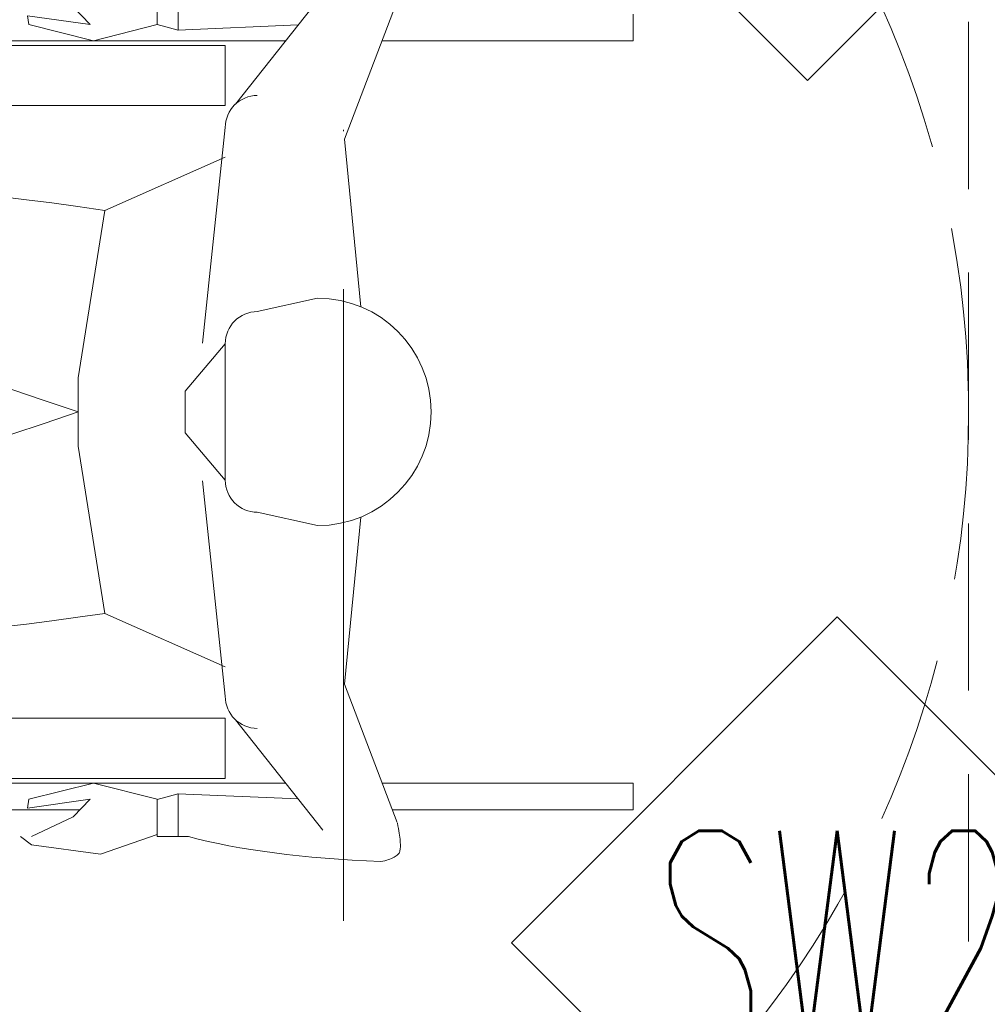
# Model space of a CAD drawing. Header units: millimetres. Extents: x -2074 to 12588, y -3630 to 101167.
# Tile 165 of 256: x 2905 to 2979, y 1552 to 1627. Entities that reach past the tile are written whole.
import ezdxf
from ezdxf.enums import TextEntityAlignment as Align

# ---------------------------------------------------------------- set-up
doc = ezdxf.new("R2010")
doc.units = ezdxf.units.MM
doc.linetypes.add('ACAD_ISO10W100', pattern=[18, 12, -3, 0, -3])
doc.linetypes.add('DASHED', pattern=[19.05, 12.7, -6.35])
for name, color, linetype, lineweight in [('SelinAr_BUD_opisy', 7, 'Continuous', 20), ('SelinAr_BUD_opisy ścian', 7, 'Continuous', 20), ('SelinAr_BUD_osie', 8, 'ACAD_ISO10W100', 18), ('SelinAr_BUD_wymiary', 7, 'Continuous', 18), ('SelinAr_WYP_armatura', 8, 'Continuous', 18)]:
    doc.layers.add(name, color=color, linetype=linetype, lineweight=lineweight)
doc.styles.add('style1', font='romans.shx', dxfattribs={"width": 0.6})
doc.dimstyles.new('ISO-25 Ania', dxfattribs={"dimtxt": 10, "dimasz": 5, "dimexe": 5, "dimexo": 0.625, "dimtad": 0, "dimrnd": 0.01, "dimtxsty": 'style1', "dimblk": 'ARCHTICK', "dimcen": 5, "dimdle": 5, "dimadec": 0, "dimazin": 0, "dimtfac": 1, "dimtmove": 0, "dimatfit": 3, "dimldrblk": 'ARCHTICK', "dimfxl": 0, "dimarcsym": 0})

# ---------------------------------------------------------------- blocks, each defined once
blk = doc.blocks.new('*U620')
at = {"ltscale": 4}
blk.add_line((0, 50), (0, -2060), dxfattribs=at)
blk = doc.blocks.new('Obszar_manewrowy_NPS')
at = {"layer": 'SelinAr_WYP_armatura', "color": 9, "linetype": 'Continuous', "lineweight": 0}
for p, q in [((-61.674, 107.327), (-61.674, 104.497)), ((-60.061, 107.327), (-60.061, 104.076)), ((-49.07, 106.827), (-55.709, 98.458)), ((-47.417, 95.78), (-43.434, 106.265)), ((-66.766, 104.495), (-68.061, 105.836)), ((-71.417, 104.495), (-71.524, 105.166)), ((-71.524, 105.166), (-66.766, 104.495)), ((-25.505, 105.295), (-25.505, 103.263)), ((-66.496, 103.263), (-71.417, 104.495)), ((-61.674, 104.495), (-66.496, 103.263)), ((-61.674, 104.497), (-60.061, 104.076)), ((-50.946, 104.462), (-60.092, 104.076)), ((-51.898, 103.263), (-80.369, 103.263)), ((-25.505, 103.263), (-44.575, 103.263)), ((-56.493, 102.912), (-89.154, 102.912)), ((-56.493, 102.912), (-56.493, 99.356)), ((-56.493, 102.912), (-56.493, 99.356)), ((-56.493, 102.912), (-56.493, 98.34)), ((-56.493, 102.912), (-56.493, 98.34)), ((-56.493, 101.134), (-56.493, 98.34)), ((-56.493, 98.34), (-89.154, 98.34)), ((-56.493, 96.667), (-58.22, 80.304)), ((-46.193, 83.057), (-47.417, 95.78)), ((-56.493, 94.432), (-65.637, 90.368)), ((-56.493, 94.432), (-65.637, 90.368)), ((-71.588, 91.188), (-73.422, 91.402)), ((-69.679, 90.944), (-71.588, 91.188)), ((-67.695, 90.671), (-69.679, 90.944)), ((-65.637, 90.368), (-67.695, 90.671)), ((-65.637, 90.368), (-67.669, 77.668)), ((-49.477, 83.705), (-54.054, 82.689)), ((-56.493, 80.251), (-59.541, 76.652)), ((-56.493, 69.887), (-56.493, 80.251)), ((-67.669, 72.47), (-67.669, 77.668)), ((-72.705, 76.764), (-70.261, 75.941)), ((-59.541, 76.652), (-59.541, 75.069)), ((-59.541, 76.652), (-59.541, 75.069)), ((-70.261, 75.941), (-67.669, 75.069)), ((-70.261, 74.197), (-67.669, 75.069)), ((-59.541, 73.486), (-59.541, 75.069)), ((-59.541, 73.486), (-59.541, 75.069)), ((-72.705, 73.374), (-70.261, 74.197)), ((-56.493, 69.887), (-59.541, 73.486)), ((-65.637, 59.77), (-67.669, 72.47)), ((-56.493, 53.471), (-58.22, 69.834)), ((-54.054, 67.449), (-49.476, 66.433)), ((-46.194, 67.081), (-47.429, 54.391)), ((-69.679, 59.194), (-71.588, 58.95)), ((-67.695, 59.467), (-69.679, 59.194)), ((-65.637, 59.77), (-67.695, 59.467)), ((-56.493, 55.706), (-65.637, 59.77)), ((-71.588, 58.95), (-73.422, 58.736)), ((-47.429, 54.391), (-43.434, 43.873)), ((-56.493, 51.798), (-89.154, 51.798)), ((-56.493, 47.226), (-56.493, 51.798)), ((-56.493, 47.226), (-56.493, 51.798)), ((-56.493, 49.004), (-56.493, 51.798)), ((-49.07, 43.311), (-55.709, 51.68)), ((-56.493, 47.226), (-56.493, 50.782)), ((-56.493, 47.226), (-56.493, 50.782)), ((-56.493, 47.226), (-89.154, 47.226)), ((-51.898, 46.875), (-80.369, 46.875)), ((-66.496, 46.875), (-71.417, 45.643)), ((-61.674, 45.643), (-66.496, 46.875)), ((-25.505, 46.875), (-44.575, 46.875)), ((-25.505, 44.843), (-25.505, 46.875)), ((-71.417, 45.643), (-71.524, 44.973)), ((-71.524, 44.973), (-66.766, 45.643)), ((-66.766, 45.643), (-68.061, 44.302)), ((-61.674, 45.641), (-60.061, 46.062)), ((-61.674, 42.811), (-61.674, 45.641)), ((-50.946, 45.676), (-60.092, 46.062)), ((-60.061, 42.811), (-60.061, 46.062)), ((-80.369, 44.843), (-67.539, 44.843)), ((-68.061, 44.302), (-71.214, 42.811)), ((-43.803, 44.843), (-25.505, 44.843)), ((-43.406, 43.827), (-43.367, 43.627)), ((-43.367, 43.627), (-43.331, 43.436)), ((-43.331, 43.436), (-43.299, 43.254)), ((-71.214, 42.193), (-72.048, 42.811)), ((-61.674, 42.962), (-65.959, 41.476)), ((-60.061, 42.811), (-61.674, 42.811)), ((-59.279, 42.811), (-60.061, 42.811)), ((-58.55, 42.624), (-59.279, 42.811)), ((-43.299, 43.254), (-43.271, 43.08)), ((-43.271, 43.08), (-43.247, 42.916)), ((-43.247, 42.916), (-43.226, 42.76)), ((-43.226, 42.76), (-43.21, 42.613)), ((-65.959, 41.476), (-71.214, 42.193)), ((-57.796, 42.446), (-58.55, 42.624)), ((-57.018, 42.277), (-57.796, 42.446)), ((-56.216, 42.118), (-57.018, 42.277)), ((-55.388, 41.967), (-56.216, 42.118)), ((-54.536, 41.826), (-55.388, 41.967)), ((-43.21, 42.613), (-43.197, 42.475)), ((-43.19, 41.915), (-43.2, 41.83)), ((-43.197, 42.475), (-43.188, 42.345)), ((-43.183, 42.01), (-43.19, 41.915)), ((-43.188, 42.345), (-43.183, 42.225)), ((-43.183, 42.225), (-43.181, 42.113)), ((-43.181, 42.113), (-43.183, 42.01)), ((-53.66, 41.693), (-54.536, 41.826)), ((-52.759, 41.57), (-53.66, 41.693)), ((-51.833, 41.456), (-52.759, 41.57)), ((-50.882, 41.351), (-51.833, 41.456)), ((-49.907, 41.255), (-50.882, 41.351)), ((-48.908, 41.168), (-49.907, 41.255)), ((-47.883, 41.09), (-48.908, 41.168)), ((-43.863, 41.145), (-43.975, 41.101)), ((-43.76, 41.19), (-43.863, 41.145)), ((-43.667, 41.238), (-43.76, 41.19)), ((-43.581, 41.287), (-43.667, 41.238)), ((-43.505, 41.338), (-43.581, 41.287)), ((-43.437, 41.391), (-43.505, 41.338)), ((-43.379, 41.446), (-43.437, 41.391)), ((-43.329, 41.503), (-43.379, 41.446)), ((-43.287, 41.562), (-43.329, 41.503)), ((-43.255, 41.623), (-43.287, 41.562)), ((-43.231, 41.685), (-43.255, 41.623)), ((-43.213, 41.753), (-43.231, 41.685)), ((-43.2, 41.83), (-43.213, 41.753)), ((-46.835, 41.021), (-47.883, 41.09)), ((-45.761, 40.962), (-46.835, 41.021)), ((-44.663, 40.911), (-45.761, 40.962)), ((-44.508, 40.945), (-44.663, 40.911)), ((-44.361, 40.981), (-44.508, 40.945)), ((-44.224, 41.019), (-44.361, 40.981)), ((-44.095, 41.059), (-44.224, 41.019)), ((-43.975, 41.101), (-44.095, 41.059))]:
    blk.add_line(p, q, dxfattribs=at)
at = {"layer": 'SelinAr_WYP_armatura', "color": 9, "linetype": 'DASHED', "lineweight": 0, "flags": 128}
blk.add_lwpolyline([(0, 0), (-150, 0), (-150, 150), (0, 150)], close=True, dxfattribs=at)
at = {"layer": 'SelinAr_WYP_armatura', "color": 9, "linetype": 'DASHED', "lineweight": 0}
blk.add_circle((-75, 75), 75, dxfattribs=at)
at = {"layer": 'SelinAr_WYP_armatura', "color": 9, "linetype": 'Continuous', "lineweight": 0}
for centre, radius, start, end in [((-54.054, 96.667), 2.438, 90, 180), ((-54.054, 96.667), 2.438, 90, 180), ((-49.476, 75.069), 8.636, 270, 90), ((-54.054, 80.251), 2.438, 90, 180), ((-54.054, 69.887), 2.438, 180, 270), ((-54.054, 53.471), 2.438, 180, 270)]:
    blk.add_arc(centre, radius, start, end, dxfattribs=at)
blk = doc.blocks.new('_ArchTick')
at = {"color": 0, "linetype": 'ByBlock', "const_width": 0.15}
blk.add_lwpolyline([(-0.5, -0.5), (0.5, 0.5)], dxfattribs=at)
blk = doc.blocks.new('*D785')
at = {"layer": 'Defpoints', "color": 0}
for p in [(2937.157, 1710.241), (2837.157, 1522.241), (2937.157, 1522.241)]:
    blk.add_point(p, dxfattribs=at)
at = {"layer": 'SelinAr_BUD_wymiary', "color": 0, "lineweight": -2}
for p, q in [((2837.157, 1700.241), (2837.157, 1715.241)), ((2937.157, 1700.241), (2937.157, 1715.241)), ((2832.157, 1710.241), (2879.246, 1710.241)), ((2942.157, 1710.241), (2895.067, 1710.241))]:
    blk.add_line(p, q, dxfattribs=at)
at = {"layer": 'SelinAr_BUD_wymiary', "color": 0, "lineweight": -2, "xscale": 5, "yscale": 5, "zscale": 5, "rotation": 180}
blk.add_blockref('_ArchTick', (2837.157, 1710.241), dxfattribs=at)
at = {"layer": 'SelinAr_BUD_wymiary', "color": 0, "lineweight": -2, "xscale": 5, "yscale": 5, "zscale": 5}
blk.add_blockref('_ArchTick', (2937.157, 1710.241), dxfattribs=at)
at = {"layer": 'SelinAr_BUD_wymiary', "color": 0, "insert": (2887.157, 1710.241), "char_height": 10, "attachment_point": 5, "style": 'style1'}
blk.add_mtext('100', dxfattribs=at)
blk = doc.blocks.new('*D786')
at = {"layer": 'Defpoints', "color": 0}
for p in [(3039.657, 1750.241), (3039.657, 1710.241), (2937.157, 1522.241)]:
    blk.add_point(p, dxfattribs=at)
at = {"layer": 'SelinAr_BUD_wymiary', "color": 0, "lineweight": -2}
for p, q in [((3039.657, 1720.241), (3039.657, 1705.241)), ((2937.157, 1700.241), (2937.157, 1715.241)), ((2932.157, 1710.241), (2976.21, 1710.241)), ((3044.657, 1710.241), (3000.603, 1710.241))]:
    blk.add_line(p, q, dxfattribs=at)
at = {"layer": 'SelinAr_BUD_wymiary', "color": 0, "lineweight": -2, "xscale": 5, "yscale": 5, "zscale": 5, "rotation": 180}
blk.add_blockref('_ArchTick', (2937.157, 1710.241), dxfattribs=at)
at = {"layer": 'SelinAr_BUD_wymiary', "color": 0, "lineweight": -2, "xscale": 5, "yscale": 5, "zscale": 5}
blk.add_blockref('_ArchTick', (3039.657, 1710.241), dxfattribs=at)
at = {"layer": 'SelinAr_BUD_wymiary', "color": 0, "insert": (2988.407, 1710.241), "char_height": 10, "attachment_point": 5, "style": 'style1'}
blk.add_mtext('102,5', dxfattribs=at)
blk = doc.blocks.new('EQWEQW')
at = {"layer": 'SelinAr_BUD_opisy ścian', "ltscale": 5}
blk.add_lwpolyline([(14219.251, 15.244), (14244, 39.992), (14219.251, 64.741), (14194.503, 39.992)], close=True, dxfattribs=at)
blk = doc.blocks.new('FSDFSD')
at = {"layer": 'SelinAr_BUD_opisy'}
blk.add_blockref('EQWEQW', (-4231.625, 110643.623), dxfattribs=at)
at = {"layer": 'SelinAr_BUD_opisy ścian', "ltscale": 0.2, "style": 'style1', "width": 0.6}
blk.add_text('SW1', height=17, dxfattribs=at).set_placement((9987.626, 110683.616), align=Align.MIDDLE_CENTER)
blk = doc.blocks.new('ERRWERWE')
at = {"layer": 'SelinAr_BUD_opisy'}
blk.add_blockref('EQWEQW', (-10400.923, 400.195), dxfattribs=at)
at = {"layer": 'SelinAr_BUD_opisy ścian', "ltscale": 0.2, "style": 'style1', "width": 0.6}
blk.add_text('SW2', height=17, dxfattribs=at).set_placement((3818.328, 440.187), align=Align.MIDDLE_CENTER)

msp = doc.modelspace()

# ---------------------------------------------------------------- block references
msp.add_blockref('Obszar_manewrowy_NPS', (2977.157, 1522.241))
at = {"layer": 'SelinAr_BUD_opisy ścian'}
for name, p in [('FSDFSD', (-7022.719, -109036.375)), ('ERRWERWE', (-851.172, 1116.803))]:
    msp.add_blockref(name, p, dxfattribs=at)
at = {"layer": 'SelinAr_BUD_osie'}
msp.add_blockref('*U620', (2929.657, 2349.741), dxfattribs=at)

# ---------------------------------------------------------------- dimensions: what is measured, and where the dimension line sits
at = {"layer": 'SelinAr_BUD_wymiary'}
for base, p1, p2, picture, middle in [((3039.657, 1710.241), (2937.157, 1522.241), (3039.657, 1750.241), '*D786', (2988.407, 1710.241)), ((2937.157, 1710.241), (2837.157, 1522.241), (2937.157, 1522.241), '*D785', (2887.157, 1710.241))]:
    dim = msp.add_linear_dim(base=base, p1=p1, p2=p2, dimstyle='ISO-25 Ania', override={"dimtmove": 1, "dimfxl": 10, "dimarcsym": 2}, dxfattribs=at)
    dim.commit()
    dim.dimension.update_dxf_attribs({"geometry": picture, "text_midpoint": middle})

doc.saveas('drawing.dxf')
